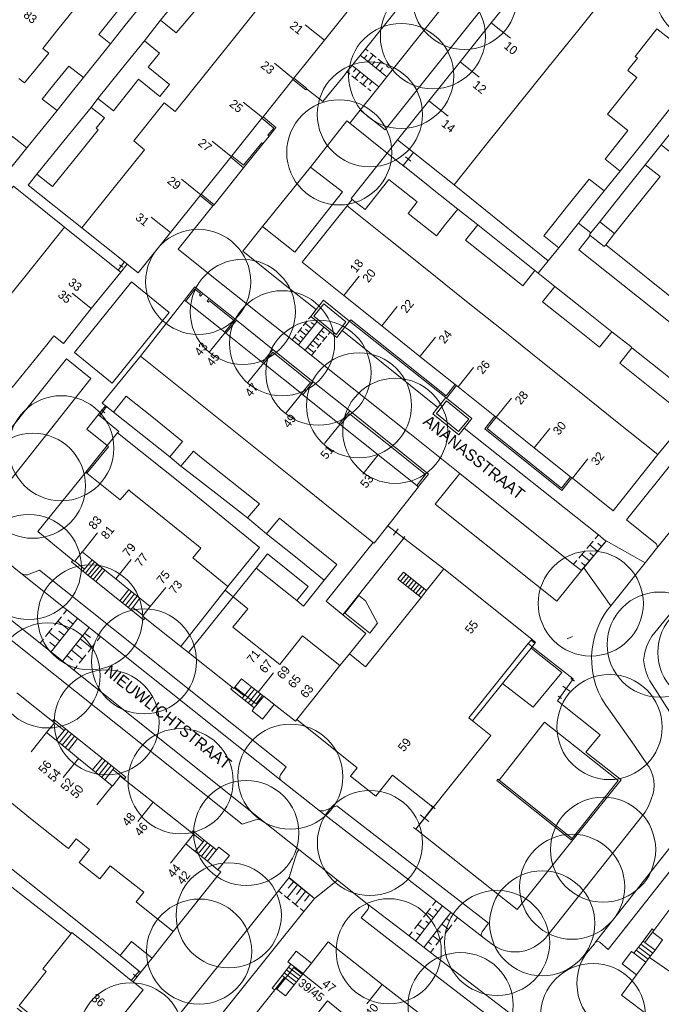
# Model space of a CAD drawing. Header units: metres. Extents: x 134994 to 136506, y 457393 to 459006.
# Tile 47 of 171: x 135417 to 135495, y 457878 to 457998. Entities that reach past the tile are written whole.
import ezdxf
from ezdxf.enums import TextEntityAlignment as Align

# ---------------------------------------------------------------- set-up
doc = ezdxf.new("R2010")
doc.units = ezdxf.units.M
for name, color, linetype, lineweight in [('B-WE-GR-BOOM-S', 250, 'Continuous', 13), ('B-WE-KG_BEBOUWING', 251, 'Continuous', 20), ('B-WE-KG_BEBOUWING TUSSENMUUR', 251, 'Continuous', 5), ('B-WE-KG_HUISNR', 251, 'Continuous', 5), ('B-WE-KG_ONDERGROND_REST', 251, 'Continuous', 5), ('B-WE-KG_STRAATNAAM', 251, 'Continuous', 5)]:
    doc.layers.add(name, color=color, linetype=linetype, lineweight=lineweight)
doc.styles.add('Styledgn000', font='dgn000.shx')

# ---------------------------------------------------------------- blocks, each defined once
blk = doc.blocks.new('SGR-BOOM_02')
blk.add_circle((0, 0), 6.4)

msp = doc.modelspace()

# ---------------------------------------------------------------- linework, layer by layer
at = {"layer": 'B-WE-KG_BEBOUWING', "flags": 128}
for points in [[(135489.18, 458001.24), (135485.38, 457996.49), (135481.57, 457991.75), (135477.76, 457987), (135473.95, 457982.25), (135470.15, 457977.51), (135465.2, 457981.46), (135463.28, 457983), (135467.08, 457987.75), (135470.88, 457992.5), (135474.68, 457997.25), (135478.48, 458002), (135482.28, 458006.76), (135486.07, 458011.51), (135488.02, 458009.97), (135493.02, 458006.01)], [(135441.88, 458002.97), (135439.19, 457999.41), (135436.32, 457996.02), (135434.41, 457997.56), (135437.19, 458001.02), (135439.97, 458004.48)], [(135428.69, 457998.07), (135426.91, 457995.81), (135428.32, 457994.71), (135430.11, 457996.95), (135431.88, 457999.16), (135430.47, 458000.32)], [(135497.87, 457988.61), (135500, 457991.26), (135500.67, 457992.12), (135503.27, 457995.4), (135501.52, 457996.91), (135500, 457994.98), (135498.92, 457993.61), (135498.77, 457993.43), (135497.05, 457994.8), (135494.86, 457996.52), (135492.22, 457993.14), (135492.48, 457992.94), (135491.48, 457991.68), (135491.31, 457991.45), (135492.42, 457990.58), (135488.83, 457986.12), (135491.33, 457984.13), (135488.57, 457980.65), (135490.39, 457979.2), (135493.17, 457982.68), (135495.96, 457986.18), (135496.92, 457987.4)], [(135429.61, 457991.55), (135432.44, 457995.07), (135434.3, 457993.57), (135432.9, 457991.83), (135435.5, 457989.74), (135434.34, 457988.29), (135431.74, 457990.37), (135431.48, 457990.05), (135428.66, 457986.53), (135426.77, 457988.02)], [(135423.2, 457988.33), (135425.03, 457990.61), (135423.24, 457991.97), (135421.43, 457989.74), (135419.99, 457987.97), (135421.81, 457986.59)], [(135500, 457980.54), (135500.67, 457979.94), (135504.67, 457976.59), (135506.68, 457978.99), (135502.68, 457982.34), (135502.17, 457982.72), (135501.85, 457982.38), (135500, 457983.91), (135499.74, 457984.13), (135500, 457984.46), (135500.07, 457984.55), (135502.82, 457987.91), (135500.98, 457989.38), (135500, 457988.17), (135498.27, 457986.01), (135495.37, 457982.4), (135497.2, 457980.94), (135498.19, 457982.18)], [(135426.57, 457984.41), (135426.8, 457984.23), (135424.52, 457981.37), (135421.26, 457977.3), (135419.36, 457978.8), (135422.65, 457982.87), (135425.94, 457986.95), (135427.57, 457985.66)], [(135411.13, 457976.92), (135413.77, 457980.17), (135414.03, 457980.49), (135416.38, 457983.41), (135418.14, 457982.01), (135415.52, 457978.76), (135412.91, 457975.5)], [(135463.94, 457979.86), (135467.16, 457977.31), (135467.29, 457977.21), (135470.63, 457974.56), (135469.13, 457972.71), (135468.02, 457971.3), (135464.56, 457974.04), (135465.68, 457975.45), (135462.23, 457978.18), (135459.32, 457974.51), (135457.75, 457975.75), (135457.62, 457975.85), (135462.02, 457981.38), (135463.7, 457980.05)], [(135481.07, 457971.29), (135483.13, 457973.88), (135483.85, 457974.78), (135486.6, 457978.22), (135488.45, 457976.77), (135485.67, 457973.32), (135485.32, 457972.87), (135482.9, 457969.86)], [(135470.3, 457953.2), (135466, 457956.63), (135461.36, 457960.35), (135456.72, 457964.06), (135451.64, 457968.12), (135457.12, 457974.96), (135462.2, 457970.9), (135466.84, 457967.19), (135471.48, 457963.48), (135476.12, 457959.77), (135480.76, 457956.05), (135485.4, 457952.34), (135490.04, 457948.63), (135494.99, 457944.67), (135489.55, 457937.81), (135484.57, 457941.79), (135484.5, 457941.84), (135484.35, 457941.97), (135479.93, 457945.5), (135475.28, 457949.22), (135475.12, 457949.34), (135470.65, 457952.92), (135470.45, 457953.08)], [(135476.52, 457969.87), (135480, 457967.09), (135478.52, 457965.21), (135475.02, 457968), (135471.54, 457970.77), (135473.04, 457972.66)], [(135487.89, 457973), (135489.69, 457971.59), (135488.62, 457970.22), (135488.44, 457970), (135486.75, 457971.33), (135486.64, 457971.41), (135486.83, 457971.66)], [(135484.4, 457960.5), (135480.92, 457963.28), (135482.42, 457965.15), (135485.9, 457962.38), (135489.37, 457959.6), (135487.86, 457957.76)], [(135437.47, 457963.35), (135442.23, 457959.56), (135442.38, 457959.44), (135446.81, 457955.9), (135446.93, 457955.81), (135446.98, 457955.77), (135451.58, 457952.09), (135451.74, 457951.96), (135456.18, 457948.42), (135456.26, 457948.36), (135456.34, 457948.29), (135460.93, 457944.63), (135465.61, 457940.9), (135465.8, 457940.74), (135465.83, 457940.72), (135462.08, 457935.99), (135460.41, 457933.89), (135460.32, 457933.96), (135455.49, 457937.83), (135450.83, 457941.56), (135446.17, 457945.29), (135441.51, 457949.02), (135436.85, 457952.75), (135431.95, 457956.66), (135437.32, 457963.48)], [(135498.13, 457952.64), (135498.7, 457952.18), (135497.24, 457950.28), (135493.78, 457953.05), (135490.33, 457955.81), (135491.81, 457957.68), (135493.36, 457956.45), (135495.28, 457954.91)], [(135435.55, 457944.41), (135432.02, 457947.2), (135428.7, 457949.82), (135430.24, 457951.77), (135433.55, 457949.15), (135437.1, 457946.28)], [(135427.92, 457945.76), (135425.42, 457947.78), (135426.82, 457949.52), (135427.01, 457949.37), (135429.32, 457947.49), (135429.18, 457947.33)], [(135442.92, 457941.48), (135446.46, 457938.67), (135444.99, 457936.97), (135441.5, 457939.69), (135437.88, 457942.5), (135436.9, 457943.26), (135438.43, 457945.09), (135439.38, 457944.29)], [(135451.31, 457934.96), (135448.89, 457936.91), (135447.31, 457935.01), (135450.83, 457932.2), (135454.34, 457929.39), (135455.89, 457931.26), (135452.36, 457934.11)], [(135446.05, 457930.83), (135450.99, 457926.88), (135452.37, 457928.61), (135447.44, 457932.56)], [(135431.79, 457881.77), (135429.49, 457883.65), (135430.89, 457885.37), (135433.39, 457883.33), (135431.98, 457881.61)]]:
    msp.add_lwpolyline(points, close=True, dxfattribs=at)
for points in [[(135458.11, 457999.8), (135454.36, 457995.12), (135450.66, 457990.5), (135450.61, 457990.44), (135450.53, 457990.34), (135446.89, 457985.79), (135446.83, 457985.72), (135446.75, 457985.62), (135443.08, 457981.04), (135443.02, 457980.97), (135442.95, 457980.87), (135439.36, 457976.39), (135439.3, 457976.32), (135439.23, 457976.23), (135435.62, 457971.72), (135431.68, 457966.8), (135430.35, 457967.86), (135430, 457968.14), (135424.84, 457972.29), (135428.77, 457977.2), (135432.46, 457981.8), (135431.14, 457982.86), (135434.86, 457987.5), (135436.18, 457986.45), (135439.99, 457991.2), (135443.77, 457995.92), (135447.52, 458000.6)], [(135423.98, 457999), (135421.92, 457996.43), (135420.09, 457994.14), (135420.81, 457993.55), (135419.17, 457991.55), (135417.83, 457989.93), (135417.15, 457990.45)], [(135487.89, 457973), (135490.67, 457976.49), (135493.43, 457979.94), (135495.24, 457978.54), (135492.46, 457975.06), (135489.69, 457971.59)], [(135416.33, 457952.84), (135420.56, 457958.05), (135421.29, 457958.95), (135421.42, 457959.11), (135422.58, 457958.21), (135425.98, 457962.44), (135429.56, 457966.87), (135429.25, 457967.12), (135422.73, 457972.37), (135419.18, 457967.95), (135415.88, 457963.82)], [(135448.26, 457914.22), (135450.84, 457912.19), (135451, 457912.39), (135458.34, 457906.5), (135457.56, 457905.52), (135460.61, 457903.08), (135462.66, 457905.61), (135467.12, 457902.08), (135467.6, 457901.7), (135469.53, 457904.1), (135474.63, 457910.47), (135472.42, 457912.24), (135471.95, 457912.62), (135479.18, 457921.64), (135479.54, 457922.08), (135479.61, 457922.17), (135468.93, 457930.75), (135466.81, 457928.11), (135466.13, 457927.25), (135459.37, 457918.83), (135457.41, 457920.4), (135456.25, 457918.96), (135451.71, 457922.58), (135448.93, 457919.09), (135443.23, 457923.64), (135445.04, 457925.9), (135443.25, 457927.33), (135442.27, 457928.15), (135442.62, 457928.59), (135438.34, 457932.09), (135439.3, 457933.28), (135439.03, 457933.5), (135434.83, 457936.89), (135430.76, 457940.17), (135430.53, 457940.36), (135429.51, 457939.14), (135425.45, 457942.4), (135425.3, 457942.53), (135419.45, 457935.3), (135423.72, 457931.82), (135423.94, 457931.64), (135423.98, 457931.69), (135424.86, 457932.81), (135426.07, 457931.84), (135427.63, 457930.59)], [(135446.97, 457915.24), (135448.26, 457914.22), (135446.84, 457912.43), (135445.55, 457913.46), (135445.83, 457913.82), (135446.97, 457915.24), (135446.83, 457915.34), (135446.32, 457915.74), (135445.49, 457916.4), (135444.25, 457917.37), (135443.45, 457916.33), (135443.39, 457916.25), (135443.34, 457916.18), (135443.15, 457916.33), (135437.8, 457920.58), (135436.88, 457921.31), (135432.54, 457924.76), (135432.23, 457925.01), (135432.28, 457925.07), (135433.16, 457926.15), (135431.9, 457927.16), (135430.54, 457928.25), (135429.45, 457926.87), (135426.51, 457929.21), (135427.63, 457930.59), (135428.95, 457929.53), (135430.54, 457928.25)], [(135458.57, 457927.5), (135456.84, 457925.34), (135459.88, 457922.91), (135460.85, 457924.13), (135459.38, 457926.86), (135458.57, 457927.5)], [(135423.18, 457908.67), (135424.3, 457910.07), (135427.3, 457907.7), (135426.14, 457906.27), (135424.43, 457907.66), (135423.18, 457908.67), (135421.7, 457909.87), (135420.54, 457910.82), (135421.48, 457911.99), (135416.92, 457915.65)], [(135446.83, 457915.34), (135446.04, 457914.32), (135443.45, 457916.33)], [(135440.12, 457895.14), (135438.64, 457896.34), (135437.5, 457897.25), (135438.43, 457898.44), (135438.18, 457898.64), (135433.5, 457902.33), (135429.5, 457905.49), (135428.56, 457904.3), (135427.61, 457905.07), (135426.14, 457906.27)], [(135414.69, 457903.5), (135418.59, 457900.36), (135422.7, 457897.07), (135423.18, 457896.68), (135424.14, 457897.86), (135425.76, 457896.58), (135424.51, 457894.99), (135427.03, 457893.01), (135428.28, 457894.6), (135432.38, 457891.37), (135431.44, 457890.19), (135435.96, 457886.57), (135441.75, 457893.83), (135441.4, 457894.11), (135442.79, 457895.84), (135441.51, 457896.87), (135441.23, 457896.52), (135440.12, 457895.14), (135441.4, 457894.11)], [(135499.45, 457893.31), (135500, 457892.91), (135501.93, 457891.46), (135502.14, 457891.73), (135500, 457893.33), (135499.67, 457893.58), (135499.45, 457893.31), (135498.64, 457892.24), (135494.48, 457886.72), (135494.31, 457886.49), (135495.56, 457885.57), (135494.63, 457884.33), (135493.96, 457883.44), (135493.51, 457882.83), (135492.05, 457883.93), (135491.78, 457884.15), (135490.62, 457882.63), (135492.37, 457881.3), (135490.53, 457878.84), (135497.44, 457873.65)], [(135415.13, 457858.06), (135418.57, 457862.35), (135422.01, 457866.65), (135425.45, 457870.94), (135428.89, 457875.23), (135432.29, 457879.47), (135431.06, 457880.47), (135430.85, 457880.63), (135426.11, 457884.46), (135423.61, 457886.47), (135423.53, 457886.36), (135420.06, 457882.04), (135420.49, 457881.7), (135417.18, 457877.57), (135419.25, 457875.91), (135418.99, 457875.6), (135416.93, 457877.26)], [(135465.78, 457876.71), (135461.42, 457880.13), (135454.81, 457885.31), (135452.78, 457882.74), (135450.93, 457884.17), (135449.92, 457882.87), (135450.28, 457882.59), (135451.76, 457881.45), (135451.68, 457881.35), (135450.68, 457880.09), (135449.61, 457878.73), (135448.57, 457879.55), (135448.46, 457879.64), (135448.32, 457879.46), (135443.01, 457872.84)], [(135448.57, 457879.55), (135450.63, 457882.19), (135451.68, 457881.35)], [(135450.07, 457872.25), (135454.73, 457878.12), (135457.83, 457875.64)]]:
    msp.add_lwpolyline(points, dxfattribs=at)
at = {"layer": 'B-WE-KG_BEBOUWING'}
for points in [[(135442.27, 457928.15), (135436.88, 457921.31)], [(135437.8, 457920.58), (135443.25, 457927.33)], [(135452.78, 457882.74), (135451.76, 457881.45)], [(135492.37, 457881.3), (135493.51, 457882.83)]]:
    msp.add_lwpolyline(points, dxfattribs=at)
at = {"layer": 'B-WE-KG_BEBOUWING TUSSENMUUR'}
for p, q in [((135474.68, 457997.25), (135477.02, 457995.38)), ((135454.36, 457995.12), (135452.02, 457997)), ((135450.61, 457990.44), (135448.27, 457992.32)), ((135470.88, 457992.5), (135473.22, 457990.63)), ((135446.83, 457985.72), (135444.49, 457987.59)), ((135467.08, 457987.75), (135469.42, 457985.88)), ((135443.02, 457980.97), (135440.68, 457982.84)), ((135439.31, 457976.31), (135436.96, 457978.19)), ((135435.62, 457971.72), (135433.28, 457973.59)), ((135456.72, 457964.06), (135458.6, 457966.41)), ((135425.98, 457962.44), (135423.65, 457964.33)), ((135461.36, 457960.35), (135463.24, 457962.69)), ((135442.26, 457959.53), (135440.39, 457957.19)), ((135466.01, 457956.64), (135467.88, 457958.98)), ((135446.93, 457955.8), (135445.05, 457953.46)), ((135470.65, 457952.92), (135472.52, 457955.27)), ((135451.59, 457952.08), (135449.72, 457949.74)), ((135475.29, 457949.21), (135477.16, 457951.55)), ((135456.26, 457948.35), (135454.39, 457946.01)), ((135479.93, 457945.5), (135481.8, 457947.84)), ((135460.92, 457944.63), (135459.05, 457942.28)), ((135484.57, 457941.78), (135486.44, 457944.13)), ((135424.87, 457932.8), (135426.74, 457935.14)), ((135428.96, 457929.55), (135430.84, 457931.89)), ((135433.16, 457926.15), (135435.04, 457928.49)), ((135446.31, 457915.73), (135448.18, 457918.08)), ((135451, 457912.39), (135456.25, 457918.96)), ((135420.54, 457910.82), (135418.67, 457908.48)), ((135424.42, 457907.66), (135422.55, 457905.32)), ((135428.51, 457904.34), (135426.64, 457902)), ((135433.51, 457902.34), (135431.64, 457900)), ((135437.5, 457897.25), (135435.63, 457894.91)), ((135493.97, 457883.43), (135496.42, 457881.7)), ((135451.74, 457881.43), (135454.1, 457879.57)), ((135461.41, 457880.12), (135459.54, 457877.77))]:
    msp.add_line(p, q, dxfattribs=at)
at = {"layer": 'B-WE-KG_ONDERGROND_REST'}
for p, q in [((135434.41, 457997.56), (135432.44, 457995.07)), ((135425.03, 457990.61), (135428.32, 457994.71)), ((135459.35, 457994.08), (135459.71, 457993.79)), ((135459.96, 457993.59), (135460.68, 457993.01)), ((135458.73, 457993.3), (135461.98, 457990.69)), ((135459.21, 457992.91), (135459.52, 457993.3)), ((135459.7, 457992.52), (135460.32, 457993.3)), ((135460.18, 457992.13), (135460.49, 457992.52)), ((135460.67, 457991.75), (135461.29, 457992.53)), ((135460.93, 457992.82), (135461.66, 457992.24)), ((135457.12, 457991.28), (135457.48, 457990.99)), ((135457.74, 457992.07), (135461, 457989.46)), ((135458.23, 457991.68), (135457.92, 457991.29)), ((135458.71, 457991.29), (135458.09, 457990.51)), ((135461.15, 457991.36), (135461.46, 457991.75)), ((135461.9, 457992.04), (135462.26, 457991.75)), ((135457.72, 457990.8), (135458.45, 457990.22)), ((135458.69, 457990.02), (135459.42, 457989.44)), ((135459.2, 457990.9), (135458.89, 457990.51)), ((135459.68, 457990.51), (135459.06, 457989.73)), ((135460.17, 457990.13), (135459.86, 457989.73)), ((135459.66, 457989.25), (135460.03, 457988.96)), ((135425.94, 457986.95), (135426.77, 457988.02)), ((135460.37, 457988.67), (135458.73, 457986.6)), ((135418.14, 457982.01), (135421.81, 457986.59)), ((135458.73, 457986.6), (135457.47, 457985.02)), ((135462.02, 457981.38), (135457.47, 457985.02)), ((135446.88, 457982.53), (135447.64, 457983.45)), ((135463.28, 457983), (135462.02, 457981.38)), ((135444.52, 457979.59), (135446.88, 457982.53)), ((135465.04, 457981.59), (135465.36, 457981.33)), ((135495.37, 457982.4), (135493.43, 457979.94)), ((135442.95, 457980.87), (135444.52, 457979.59)), ((135465.2, 457981.46), (135463.94, 457979.86)), ((135465.2, 457981.46), (135463.94, 457979.86)), ((135464.25, 457980.91), (135464.89, 457980.41)), ((135440.92, 457975.1), (135444.52, 457979.59)), ((135446.83, 457972.45), (135452.66, 457979.69)), ((135463.78, 457979.99), (135464.1, 457979.73)), ((135488.45, 457976.77), (135490.39, 457979.2)), ((135470.15, 457977.51), (135481.62, 457968.28)), ((135439.23, 457976.23), (135440.79, 457974.95)), ((135439.36, 457976.39), (135440.92, 457975.1)), ((135457.12, 457974.96), (135457.75, 457975.75)), ((135440.79, 457974.95), (135440.92, 457975.1)), ((135470.63, 457974.56), (135473.04, 457972.66)), ((135446.83, 457972.45), (135444.42, 457969.44)), ((135486.83, 457971.66), (135485.32, 457972.87)), ((135482.9, 457969.86), (135481.62, 457968.28)), ((135444.42, 457969.44), (135449.6, 457965.32)), ((135429.35, 457967.05), (135429.15, 457967.2)), ((135429.25, 457967.12), (135430, 457968.14)), ((135429.25, 457967.12), (135430, 457968.14)), ((135429.83, 457967.48), (135429.42, 457967.78)), ((135429.56, 457966.87), (135430.35, 457967.86)), ((135430.1, 457968.07), (135429.9, 457968.22)), ((135481.62, 457968.28), (135480.4, 457966.76)), ((135446.79, 457961.54), (135440.05, 457966.9)), ((135453.36, 457962.34), (135449.6, 457965.32)), ((135439.55, 457964.3), (135440.33, 457963.68)), ((135440.33, 457963.68), (135443.65, 457961.03)), ((135452.7, 457961.49), (135453.36, 457962.34)), ((135452.7, 457961.49), (135453.36, 457962.34)), ((135452.7, 457961.5), (135452.44, 457961.18)), ((135455.86, 457958.91), (135452.7, 457961.49)), ((135443.65, 457961.03), (135442.38, 457959.44)), ((135448.09, 457957.47), (135443.65, 457961.03)), ((135451.61, 457960.14), (135451.11, 457959.51)), ((135453.47, 457960.86), (135451.2, 457958.02)), ((135452.27, 457960.97), (135451.78, 457960.34)), ((135454.28, 457960.2), (135452.02, 457957.37)), ((135452.81, 457960.03), (135452.03, 457960.66)), ((135452.48, 457959.61), (135452.08, 457959.93)), ((135453.14, 457960.45), (135452.75, 457960.76)), ((135457.44, 457960.92), (135456.53, 457959.76)), ((135457.44, 457960.92), (135469.14, 457951.61)), ((135450.94, 457959.3), (135450.42, 457958.64)), ((135451.48, 457958.36), (135450.7, 457958.99)), ((135452.14, 457959.2), (135451.36, 457959.82)), ((135451.81, 457958.78), (135451.42, 457959.09)), ((135453.29, 457958.96), (135453.68, 457958.65)), ((135453.62, 457959.38), (135454.4, 457958.76)), ((135453.95, 457959.8), (135454.35, 457959.49)), ((135454.65, 457959.07), (135454.15, 457958.45)), ((135455.05, 457959.57), (135454.82, 457959.28)), ((135456.53, 457959.76), (135455.86, 457958.91)), ((135456.53, 457959.76), (135455.86, 457958.91)), ((135468.19, 457950.4), (135456.53, 457959.76)), ((135452.29, 457957.72), (135453.07, 457957.09)), ((135452.62, 457958.13), (135453.02, 457957.82)), ((135452.96, 457958.55), (135453.74, 457957.92)), ((135453.99, 457958.24), (135453.49, 457957.61)), ((135448.09, 457957.47), (135446.81, 457955.9)), ((135453.01, 457953.53), (135448.09, 457957.47)), ((135453.32, 457957.4), (135452.8, 457956.75)), ((135451.74, 457951.96), (135453.01, 457953.53)), ((135457.45, 457949.98), (135453.01, 457953.53)), ((135470.45, 457953.08), (135469.22, 457951.54)), ((135469.14, 457951.61), (135468.19, 457950.4)), ((135469.22, 457951.54), (135469.14, 457951.61)), ((135426.82, 457949.52), (135427.69, 457950.62)), ((135427.01, 457949.37), (135427.82, 457950.51)), ((135427.01, 457949.37), (135427.83, 457950.51)), ((135427.94, 457950.43), (135427.71, 457950.59)), ((135427.82, 457950.51), (135428.7, 457949.82)), ((135468.19, 457950.4), (135467.57, 457949.62)), ((135468.19, 457950.4), (135467.57, 457949.62)), ((135494.99, 457944.67), (135500, 457950.85)), ((135427.12, 457949.28), (135426.89, 457949.45)), ((135427.64, 457949.77), (135427.19, 457950.1)), ((135457.45, 457949.98), (135456.18, 457948.42)), ((135467.57, 457949.62), (135470.75, 457947.08)), ((135467.57, 457949.62), (135470.75, 457947.08)), ((135464.29, 457947.6), (135464.75, 457947.25)), ((135470.84, 457942.38), (135464.75, 457947.25)), ((135470.75, 457947.08), (135471.4, 457947.89)), ((135470.75, 457947.08), (135471.4, 457947.89)), ((135425.3, 457942.53), (135427.92, 457945.76)), ((135435.55, 457944.41), (135436.9, 457943.26)), ((135494.82, 457933.21), (135500, 457939.7)), ((135447.31, 457935.01), (135444.99, 457936.97)), ((135462.23, 457936.19), (135461.93, 457935.8)), ((135464.03, 457934.5), (135462.08, 457935.99)), ((135464.03, 457934.5), (135462.08, 457935.99)), ((135463.35, 457935.64), (135462.76, 457934.86)), ((135487.34, 457934.4), (135487.71, 457934.84)), ((135411.94, 457934.56), (135417.41, 457930.22)), ((135464.18, 457934.7), (135463.88, 457934.31)), ((135485.64, 457930.53), (135488.63, 457934.07)), ((135488.67, 457934.16), (135485.94, 457930.89)), ((135486.34, 457933.22), (135487.09, 457934.11)), ((135487.63, 457932.89), (135486.71, 457933.67)), ((135488.13, 457933.48), (135487.67, 457933.87)), ((135493.42, 457931.47), (135488.67, 457934.16)), ((135485.35, 457932.05), (135486.09, 457932.93)), ((135486.64, 457931.71), (135485.72, 457932.49)), ((135487.14, 457932.3), (135486.68, 457932.69)), ((135494.82, 457933.21), (135493.42, 457931.47)), ((135423.98, 457931.69), (135425.16, 457930.72)), ((135425.16, 457930.72), (135426.07, 457931.84)), ((135425.27, 457930.22), (135426.38, 457931.59)), ((135425.58, 457929.97), (135426.69, 457931.34)), ((135484.72, 457931.31), (135485.1, 457931.75)), ((135486.14, 457931.12), (135485.68, 457931.51)), ((135489.23, 457926.24), (135493.42, 457931.47)), ((135424.96, 457930.48), (135425.16, 457930.72)), ((135424.96, 457930.48), (135426.51, 457929.21)), ((135425.89, 457929.72), (135427.01, 457931.09)), ((135426.2, 457929.46), (135427.32, 457930.84)), ((135446.05, 457930.83), (135443.25, 457927.33)), ((135463.63, 457929.25), (135464.32, 457930.11)), ((135485.94, 457930.89), (135485.67, 457930.53)), ((135489.23, 457926.24), (135485.94, 457930.89)), ((135463.94, 457929), (135464.63, 457929.86)), ((135464.25, 457928.75), (135464.94, 457929.61)), ((135464.57, 457928.5), (135465.25, 457929.36)), ((135464.88, 457928.25), (135465.57, 457929.11)), ((135465.19, 457928), (135465.88, 457928.86)), ((135429.79, 457926.6), (135430.87, 457927.98)), ((135430.13, 457926.33), (135431.22, 457927.71)), ((135465.5, 457927.75), (135466.19, 457928.61)), ((135465.81, 457927.5), (135466.5, 457928.36)), ((135429.45, 457926.87), (135430.81, 457925.79)), ((135430.47, 457926.06), (135431.56, 457927.44)), ((135431.02, 457926.06), (135431.9, 457927.16)), ((135422.6, 457925.24), (135423.01, 457925.75)), ((135430.81, 457925.79), (135431.02, 457926.06)), ((135432.28, 457925.07), (135431.02, 457926.06)), ((135489.23, 457926.24), (135488.85, 457925.77)), ((135494.25, 457922.54), (135497.17, 457926.12)), ((135421.05, 457920.61), (135424.31, 457924.72)), ((135421.51, 457923.88), (135422.33, 457924.9)), ((135423.22, 457923.34), (135421.92, 457924.39)), ((135423.76, 457924.03), (135423.13, 457924.54)), ((135420.41, 457922.53), (135421.23, 457923.54)), ((135422.14, 457921.98), (135420.82, 457923.03)), ((135422.68, 457922.66), (135422.03, 457923.18)), ((135425.71, 457923.6), (135422.45, 457919.51)), ((135425.16, 457922.92), (135425.86, 457922.37)), ((135419.73, 457921.68), (135420.14, 457922.19)), ((135421.59, 457921.29), (135420.94, 457921.82)), ((135424.08, 457921.55), (135424.77, 457921)), ((135424.62, 457922.23), (135426, 457921.14)), ((135426.41, 457921.65), (135425.6, 457920.62)), ((135427.09, 457922.5), (135426.68, 457921.99)), ((135480.01, 457921.71), (135479.54, 457922.08)), ((135483.94, 457922.24), (135484.58, 457922.53)), ((135423.53, 457920.87), (135424.92, 457919.77)), ((135483.27, 457918.14), (135479.53, 457921.1)), ((135423, 457920.18), (135423.69, 457919.64)), ((135425.32, 457920.28), (135424.51, 457919.26)), ((135424.24, 457918.92), (135423.83, 457918.41)), ((135472.42, 457912.24), (135476.05, 457916.77)), ((135483.05, 457915.1), (135484.6, 457917.22)), ((135483.05, 457915.1), (135484.6, 457917.22)), ((135484.82, 457917.07), (135484.39, 457917.38)), ((135443.39, 457916.25), (135444.59, 457915.28)), ((135444.59, 457915.28), (135445.49, 457916.4)), ((135444.73, 457914.7), (135445.85, 457916.1)), ((135445.1, 457914.4), (135446.21, 457915.81)), ((135484.25, 457915.85), (135483.4, 457916.47)), ((135444.36, 457914.99), (135444.59, 457915.28)), ((135445.83, 457913.82), (135444.36, 457914.99)), ((135445.46, 457914.11), (135446.58, 457915.51)), ((135483.26, 457914.94), (135482.84, 457915.25)), ((135422.68, 457911.08), (135421.7, 457909.87)), ((135423.2, 457910.97), (135422.07, 457909.57)), ((135422.83, 457911.26), (135422.68, 457911.08)), ((135422.83, 457911.26), (135424.3, 457910.07)), ((135423.57, 457910.67), (135422.44, 457909.27)), ((135423.93, 457910.37), (135422.81, 457908.97)), ((135427.67, 457907.4), (135426.51, 457905.97)), ((135428.77, 457906.51), (135427.3, 457907.7)), ((135428.04, 457907.1), (135426.88, 457905.67)), ((135428.41, 457906.81), (135427.25, 457905.37)), ((135428.61, 457906.31), (135427.61, 457905.07)), ((135428.77, 457906.51), (135428.61, 457906.31)), ((135449.08, 457904.96), (135453.51, 457901.48)), ((135490.13, 457904.97), (135484.53, 457897.89)), ((135429.49, 457883.65), (135405.34, 457902.94)), ((135467.59, 457901.74), (135465.5, 457899.05)), ((135467.6, 457901.7), (135465.5, 457899.05)), ((135467.32, 457901.95), (135467.86, 457901.53)), ((135451.25, 457896.55), (135446.96, 457899.98)), ((135466.01, 457900.81), (135467.08, 457899.98)), ((135465.23, 457899.26), (135465.77, 457898.84)), ((135487.36, 457885.24), (135498.86, 457899.88)), ((135438.43, 457898.44), (135439.59, 457897.52)), ((135439.74, 457897.71), (135439.59, 457897.52)), ((135439.74, 457897.71), (135441.23, 457896.52)), ((135439.59, 457897.52), (135438.64, 457896.34)), ((135440.11, 457897.41), (135439.01, 457896.04)), ((135440.48, 457897.12), (135439.38, 457895.74)), ((135440.85, 457896.82), (135439.75, 457895.44)), ((135451.25, 457896.55), (135455.97, 457892.85)), ((135453.15, 457890.59), (135450.03, 457893.11)), ((135450.07, 457893.16), (135453.15, 457890.59)), ((135455.97, 457892.85), (135453.15, 457890.59)), ((135455.97, 457892.85), (135459.57, 457889.95)), ((135451.1, 457892.25), (135449.82, 457890.68)), ((135450.61, 457892.65), (135449.97, 457891.86)), ((135451.59, 457891.85), (135450.95, 457891.07)), ((135449.21, 457891.17), (135448.76, 457891.53)), ((135450.19, 457890.38), (135449.45, 457890.97)), ((135452.08, 457891.46), (135450.8, 457889.88)), ((135452.57, 457891.06), (135451.93, 457890.27)), ((135451.17, 457889.59), (135450.43, 457890.18)), ((135451.89, 457889.01), (135451.41, 457889.39)), ((135468.75, 457889.69), (135465.44, 457885.41)), ((135467.27, 457889.41), (135466.44, 457888.34)), ((135467.96, 457890.3), (135467.54, 457889.77)), ((135468.2, 457888.98), (135467.8, 457889.29)), ((135466.17, 457887.99), (135465.34, 457886.92)), ((135469.78, 457888.9), (135466.48, 457884.62)), ((135467.65, 457888.27), (135466.86, 457888.88)), ((135469.23, 457888.18), (135469.62, 457887.88)), ((135470.57, 457888.28), (135470.16, 457887.75)), ((135466.54, 457886.84), (135465.75, 457887.45)), ((135467.1, 457887.55), (135466.7, 457887.86)), ((135468.68, 457887.47), (135469.47, 457886.86)), ((135469.88, 457887.39), (135469.06, 457886.32)), ((135433.39, 457883.33), (135435.96, 457886.57)), ((135465.06, 457886.56), (135464.65, 457886.03)), ((135465.99, 457886.13), (135465.6, 457886.43)), ((135467.58, 457886.04), (135468.37, 457885.43)), ((135468.78, 457885.97), (135467.95, 457884.9)), ((135468.13, 457886.76), (135468.52, 457886.45)), ((135494.31, 457886.49), (135493.39, 457885.26)), ((135467.02, 457885.33), (135467.42, 457885.02)), ((135467.68, 457884.54), (135467.27, 457884.01)), ((135493.18, 457885.42), (135492.05, 457883.93)), ((135492.61, 457884.68), (135494.07, 457883.58)), ((135492.9, 457885.05), (135494.35, 457883.96)), ((135493.18, 457885.42), (135493.39, 457885.26)), ((135493.39, 457885.26), (135494.63, 457884.33)), ((135492.33, 457884.3), (135493.79, 457883.21)), ((135449.22, 457881.22), (135450.28, 457882.59)), ((135450.01, 457882.25), (135451.49, 457881.12)), ((135431.79, 457881.77), (135430.85, 457880.63)), ((135431.79, 457881.77), (135430.85, 457880.63)), ((135431.98, 457881.61), (135431.06, 457880.47)), ((135431.1, 457881.39), (135431.55, 457881.02)), ((135431.68, 457881.86), (135431.9, 457881.68)), ((135448.46, 457879.64), (135449.51, 457881)), ((135449.22, 457881.22), (135449.51, 457881)), ((135449.48, 457881.56), (135450.96, 457880.43)), ((135449.51, 457881), (135450.68, 457880.09)), ((135449.75, 457881.91), (135451.22, 457880.77)), ((135430.74, 457880.73), (135430.97, 457880.54))]:
    msp.add_line(p, q, dxfattribs=at)
at = {"layer": 'B-WE-KG_ONDERGROND_REST', "flags": 128}
for points in [[(135481.5, 458015.15), (135484.55, 458012.77), (135461.76, 457984.22), (135458.73, 457986.6)], [(135462.61, 457991.48), (135471.61, 458002.82), (135481.5, 458015.15)], [(135468.21, 458005.18), (135459.35, 457994.08)], [(135459.35, 457994.08), (135457.14, 457991.32)], [(135452.2, 457989.2), (135454.17, 457987.66), (135456.64, 457990.66), (135457.01, 457991.17)], [(135457.01, 457991.17), (135457.11, 457991.29)], [(135457.11, 457991.29), (135457.14, 457991.32)], [(135460.37, 457988.67), (135462.61, 457991.48)], [(135450.53, 457990.34), (135452.1, 457989.07), (135452.2, 457989.2)], [(135450.66, 457990.5), (135452.24, 457989.25), (135452.2, 457989.2)], [(135446.75, 457985.62), (135448.21, 457984.44), (135447.49, 457983.55), (135447.64, 457983.45)], [(135446.89, 457985.79), (135448.46, 457984.52), (135447.64, 457983.45)], [(135457.47, 457985.02), (135457.1, 457985.3), (135452.66, 457979.69)], [(135446.88, 457982.53), (135446.75, 457982.63), (135444.53, 457979.9), (135443.08, 457981.04)], [(135452.66, 457979.69), (135456.55, 457976.65), (135450.77, 457969.32), (135446.83, 457972.45)], [(135424.84, 457972.29), (135418.3, 457977.46), (135419.36, 457978.8)], [(135422.73, 457972.37), (135416.49, 457977.36), (135414.92, 457975.39)], [(135440.79, 457974.95), (135436.57, 457969.67), (135440.05, 457966.9)], [(135486.75, 457971.33), (135485.35, 457969.59), (135496.05, 457961.08), (135500, 457957.92)], [(135498.28, 457962.5), (135488.62, 457970.22)], [(135480.4, 457966.76), (135480, 457967.09)], [(135482.42, 457965.15), (135480.4, 457966.76)], [(135423.94, 457957.11), (135428.5, 457953.35), (135435.44, 457961.97), (135430.88, 457965.72), (135423.94, 457957.11)], [(135437.32, 457963.48), (135438.57, 457965.08), (135439.55, 457964.3)], [(135437.47, 457963.35), (135438.6, 457964.8), (135439.27, 457964.27), (135439.14, 457964.11), (135439.29, 457963.98), (135439.55, 457964.3)], [(135440.33, 457963.68), (135440.08, 457963.36), (135440.23, 457963.24), (135440.36, 457963.4), (135443.37, 457961), (135442.23, 457959.56)], [(135453.08, 457961.53), (135454.29, 457963.04), (135456.99, 457960.85), (135455.8, 457959.31), (135453.08, 457961.53)], [(135457.44, 457960.92), (135454.24, 457963.48), (135453.36, 457962.34)], [(135450.42, 457958.64), (135446.79, 457961.54)], [(135455.05, 457959.57), (135452.7, 457961.49)], [(135470.3, 457953.2), (135469.19, 457951.83), (135457.58, 457961.07), (135457.44, 457960.92)], [(135455.86, 457958.91), (135455.05, 457959.57)], [(135489.37, 457959.6), (135491.67, 457957.81), (135491.81, 457957.68)], [(135452.8, 457956.75), (135450.42, 457958.64)], [(135411.34, 457941.84), (135422.97, 457956.34), (135425.91, 457953.95), (135414.33, 457939.36)], [(135431.95, 457956.66), (135427.31, 457950.91), (135427.82, 457950.51)], [(135451.58, 457952.09), (135452.69, 457953.43), (135448.07, 457957.12), (135446.98, 457955.77)], [(135464.29, 457947.6), (135452.8, 457956.75)], [(135469.22, 457951.54), (135472.34, 457949.05), (135471.4, 457947.89)], [(135468.01, 457949.65), (135469.23, 457951.21), (135471.94, 457948.97), (135470.71, 457947.46), (135468.01, 457949.65)], [(135465.61, 457940.9), (135466.69, 457942.24), (135462.15, 457945.9), (135461.97, 457946.02), (135457.43, 457949.63), (135456.34, 457948.29)], [(135465.8, 457940.74), (135467.05, 457942.27), (135457.45, 457949.98)], [(135484.5, 457941.84), (135483.28, 457940.3), (135473.89, 457947.81), (135475.12, 457949.34)], [(135484.35, 457941.97), (135483.24, 457940.58), (135474.17, 457947.84), (135475.28, 457949.22)], [(135442.62, 457928.59), (135446.45, 457933.37), (135437.58, 457940.62), (135429.18, 457947.33)], [(135471.4, 457947.89), (135487.74, 457934.88)], [(135425.45, 457942.4), (135428.07, 457945.63), (135427.92, 457945.76)], [(135500, 457942.04), (135497.21, 457944.27), (135491.14, 457936.7), (135494.7, 457933.88), (135494.83, 457933.75), (135494.9, 457933.57), (135494.9, 457933.38), (135494.82, 457933.21)], [(135485.67, 457930.53), (135482.67, 457926.81), (135480.09, 457928.9), (135467.86, 457938.64), (135470.84, 457942.38)], [(135484.71, 457931.3), (135470.84, 457942.38)], [(135487.74, 457934.88), (135488.57, 457934.21), (135488.67, 457934.16)], [(135460.32, 457933.96), (135454.58, 457926.82), (135456.62, 457925.15)], [(135456.62, 457925.15), (135464.03, 457934.5)], [(135464.03, 457934.5), (135468.93, 457930.75)], [(135424.96, 457930.48), (135423.55, 457931.61), (135423.72, 457931.82)], [(135485.67, 457930.53), (135484.71, 457931.3)], [(135417.41, 457930.22), (135417.64, 457930.09), (135417.91, 457930.02), (135418.19, 457930.04), (135418.41, 457930.11), (135419.67, 457930.61), (135449.71, 457906.65), (135449, 457905.65), (135448.92, 457905.46), (135448.92, 457905.25), (135449, 457905.06), (135449.08, 457904.96)], [(135417.41, 457930.22), (135423.01, 457925.75)], [(135466.13, 457927.25), (135463.32, 457929.5), (135464.01, 457930.36), (135466.81, 457928.11)], [(135454.34, 457929.39), (135451.83, 457926.2), (135450.99, 457926.88)], [(135446.96, 457899.98), (135446.78, 457900.1), (135446.52, 457900.2), (135446.24, 457900.23), (135445.96, 457900.17), (135444.36, 457899.67), (135413.95, 457923.87), (135414.86, 457924.95), (135414.92, 457925.07), (135414.95, 457925.27), (135414.9, 457925.47), (135414.77, 457925.63)], [(135414.77, 457925.63), (135419.73, 457921.68)], [(135423.01, 457925.75), (135427.09, 457922.5)], [(135430.81, 457925.79), (135432.34, 457924.54), (135432.54, 457924.76)], [(135456.62, 457925.15), (135459.42, 457922.86), (135457.41, 457920.4)], [(135488.85, 457925.77), (135488.47, 457925.22), (135488.03, 457924.44), (135487.65, 457923.62), (135487.35, 457922.77), (135487.12, 457921.9), (135486.98, 457921.01), (135486.91, 457920.11), (135486.92, 457919.21), (135487.02, 457918.31), (135487.19, 457917.43), (135487.44, 457916.56), (135487.76, 457915.72), (135488.16, 457914.92), (135488.63, 457914.15), (135489.16, 457913.42), (135492.1, 457909.26), (135493.81, 457906.78), (135493.9, 457906.63), (135494.17, 457906.11), (135494.37, 457905.55), (135494.49, 457904.98), (135494.53, 457904.39), (135494.49, 457903.81), (135494.39, 457903.37), (135494.14, 457902.59), (135493.82, 457901.83), (135493.43, 457901.11), (135481.54, 457886.08), (135481.31, 457885.79), (135481.05, 457885.53), (135481, 457885.48), (135480.5, 457885.07), (135479.96, 457884.72), (135479.37, 457884.44), (135478.76, 457884.24), (135478.13, 457884.11), (135477.68, 457884.09), (135477.07, 457884.11), (135476.47, 457884.22), (135475.89, 457884.41), (135475.34, 457884.67), (135474.83, 457885.01), (135473.69, 457885.87), (135473.64, 457885.91)], [(135419.73, 457921.68), (135423.83, 457918.41)], [(135427.09, 457922.5), (135449.08, 457904.96)], [(135479.66, 457921.27), (135479.18, 457921.64)], [(135480.01, 457921.71), (135480.08, 457921.8), (135479.61, 457922.17)], [(135479.66, 457921.27), (135480.01, 457921.71)], [(135500, 457909.71), (135499.83, 457909.81), (135499.1, 457910.3), (135498.42, 457910.85), (135497.79, 457911.46), (135497.22, 457912.12), (135496.72, 457912.83), (135494.01, 457917.12), (135493.77, 457917.6), (135493.51, 457918.27), (135493.33, 457918.95), (135493.23, 457919.66), (135493.25, 457919.84), (135493.39, 457920.55), (135493.6, 457921.24), (135493.89, 457921.91), (135494.25, 457922.54)], [(135476.05, 457916.78), (135479.53, 457921.1)], [(135479.53, 457921.1), (135479.63, 457921.23)], [(135479.63, 457921.23), (135479.66, 457921.27)], [(135484.6, 457917.22), (135484.67, 457917.37), (135479.66, 457921.27)], [(135423.83, 457918.41), (135446.96, 457899.98)], [(135483.27, 457918.14), (135479.81, 457913.91), (135476.05, 457916.78)], [(135476.05, 457916.77), (135476.05, 457916.78)], [(135444.36, 457914.99), (135442.97, 457916.09), (135443.15, 457916.33)], [(135484.68, 457897.77), (135490.52, 457905.06), (135486.22, 457908.44), (135487.94, 457910.52), (135482.74, 457914.68), (135483.05, 457915.1)], [(135422.68, 457911.08), (135421.26, 457912.22), (135421.41, 457912.4), (135422.83, 457911.26)], [(135490.13, 457904.97), (135481.16, 457912.07), (135475.63, 457905.03)], [(135428.61, 457906.31), (135430.01, 457905.18), (135430.17, 457905.38), (135428.77, 457906.51)], [(135475.63, 457905.03), (135475.5, 457905.14), (135475.38, 457904.98)], [(135475.38, 457904.98), (135484.41, 457897.74), (135484.53, 457897.89), (135475.63, 457905.03)], [(135453.51, 457901.48), (135453.75, 457901.34), (135454.02, 457901.28), (135454.29, 457901.29), (135454.48, 457901.35), (135455.87, 457901.9), (135474.35, 457887.6), (135473.59, 457886.55), (135473.49, 457886.4), (135473.46, 457886.22), (135473.51, 457886.04), (135473.64, 457885.91)], [(135453.51, 457901.48), (135467.95, 457890.3)], [(135439.74, 457897.71), (135438.35, 457898.84), (135438.18, 457898.64)], [(135465.5, 457899.05), (135477.86, 457889.25), (135484.68, 457897.77)], [(135498.86, 457899.88), (135498.77, 457899.73), (135498.67, 457899.46), (135498.66, 457899.17), (135498.72, 457898.89), (135499.25, 457897.45), (135488.94, 457884.4), (135487.91, 457885.29), (135487.73, 457885.35), (135487.53, 457885.33), (135487.36, 457885.24)], [(135450.07, 457893.16), (135450.99, 457896.15), (135451.25, 457896.55)], [(135423.53, 457886.36), (135415.01, 457893), (135413.09, 457890.42)], [(135450.07, 457893.16), (135448.77, 457891.53)], [(135448.77, 457891.53), (135436.42, 457876.14)], [(135453.15, 457890.59), (135451.88, 457889.01)], [(135491.66, 457865.4), (135491.41, 457865.53), (135491.13, 457865.58), (135490.85, 457865.56), (135490.67, 457865.51), (135489.42, 457864.96), (135480.52, 457871.61), (135471.66, 457878.33), (135462.85, 457885.12), (135458.85, 457888.24), (135459.64, 457889.28), (135459.73, 457889.45), (135459.75, 457889.64), (135459.69, 457889.82), (135459.57, 457889.95)], [(135459.57, 457889.95), (135464.67, 457886.05)], [(135467.95, 457890.3), (135470.57, 457888.28)], [(135451.88, 457889.01), (135439.55, 457873.67)], [(135470.57, 457888.28), (135473.64, 457885.91)], [(135493.18, 457885.42), (135494.29, 457886.9), (135494.48, 457886.72)], [(135464.67, 457886.05), (135467.29, 457884.04)], [(135487.36, 457885.24), (135487.24, 457885.09), (135486.3, 457883.93), (135486.04, 457883.59), (135485.75, 457883.09), (135485.52, 457882.55), (135485.37, 457881.99), (135485.27, 457881.59), (135485.15, 457880.89), (135485.12, 457880.18), (135485.17, 457879.48), (135485.29, 457878.79)], [(135467.29, 457884.04), (135491.66, 457865.4)], [(135449.22, 457881.22), (135448.02, 457879.69), (135448.32, 457879.46)], [(135487.76, 457875.43), (135486.55, 457876.34), (135486.14, 457876.83), (135485.81, 457877.37), (135485.54, 457877.94), (135485.35, 457878.55), (135485.29, 457878.79)]]:
    msp.add_lwpolyline(points, dxfattribs=at)

# ---------------------------------------------------------------- block references
at = {"layer": 'B-WE-GR-BOOM-S'}
for p in [(135471.43, 458000.4), (135500.99, 458001.17), (135467.58, 457995.6), (135463.72, 457990.78), (135459.9, 457986.1), (135456.17, 457981.47), (135438.99, 457965.7), (135444.43, 457962.05), (135449.21, 457958.23), (135453.64, 457954.64), (135458.58, 457950.66), (135462.99, 457947.56), (135422.32, 457945.44), (135418.87, 457940.87), (135418.37, 457930.97), (135486.81, 457926.53), (135425.84, 457924.85), (135495.2, 457921.53), (135501.37, 457920.58), (135432.4, 457919.49), (135420.66, 457917.77), (135427.85, 457912.06), (135489.09, 457911.48), (135436.85, 457904.89), (135450.22, 457905.44), (135444.85, 457898.58), (135459.91, 457897.36), (135488.31, 457896.55), (135484.54, 457892.03), (135442.72, 457888.55), (135480.89, 457887.58), (135475.4, 457885.2), (135439.11, 457884.14), (135462.2, 457884.18), (135470.95, 457877.61), (135487.08, 457876.29), (135430.8, 457873.93)]:
    msp.add_blockref('SGR-BOOM_02', p, dxfattribs=at)

# ---------------------------------------------------------------- texts
at = {"layer": 'B-WE-KG_HUISNR', "linetype": 'Continuous', "style": 'Styledgn000'}
for s, rotation, p in [('83', 321.3509, (135417.94, 457998.46)), ('10', 321.3581, (135476.46, 457994.67)), ('12', 321.3581, (135472.66, 457989.92)), ('14', 321.3581, (135468.86, 457985.17)), ('18', 51.3509, (135457.8, 457967.05)), ('20', 51.3509, (135459.31, 457965.85)), ('22', 51.3509, (135463.95, 457962.13)), ('24', 51.3509, (135468.59, 457958.42)), ('26', 51.3509, (135473.23, 457954.71)), ('28', 51.3509, (135477.87, 457950.99)), ('30', 51.3509, (135482.51, 457947.28)), ('32', 51.3509, (135487.15, 457943.57)), ('83', 51.2611, (135425.95, 457935.78)), ('81', 51.2593, (135427.46, 457934.58)), ('79', 51.2611, (135430.1, 457932.46)), ('77', 51.2593, (135431.6, 457931.25)), ('75', 51.2611, (135434.24, 457929.13)), ('73', 51.2593, (135435.75, 457927.93)), ('71', 51.3994, (135445.23, 457919.47)), ('67', 51.4084, (135446.74, 457918.27)), ('69', 51.4084, (135448.89, 457917.52)), ('65', 51.3994, (135450.22, 457916.44)), ('63', 51.4084, (135451.73, 457915.24)), ('59', 51.2772, (135463.63, 457908.72)), ('39/45', 321.6851, (135451.38, 457880.54)), ('47', 321.3419, (135454.32, 457880.45))]:
    msp.add_text(s, height=1.054, rotation=rotation, dxfattribs=at).set_placement(p, align=Align.MIDDLE_LEFT)
for s, rotation, p in [('21', 321.3096, (135451.6, 457996.17)), ('23', 321.3096, (135448.07, 457991.32)), ('25', 321.3096, (135444.25, 457986.63)), ('27', 321.3096, (135440.45, 457981.87)), ('29', 321.3096, (135436.68, 457977.26)), ('31', 321.3096, (135432.81, 457972.81)), ('33', 321.006, (135424.62, 457964.87)), ('35', 321.0077, (135423.36, 457963.4)), ('43', 51.3743, (135439.83, 457958.13)), ('45', 51.3761, (135441.3, 457956.88)), ('47', 51.3761, (135445.97, 457953.16)), ('49', 51.3761, (135450.6, 457949.39)), ('51', 51.3761, (135455.18, 457945.56)), ('53', 51.3761, (135460.02, 457942.04)), ('55', 51.3761, (135472.77, 457924.28)), ('56', 51.3419, (135420.82, 457907.23)), ('54', 51.3509, (135421.97, 457906.24)), ('52', 51.3419, (135423.52, 457905.08)), ('50', 51.3509, (135424.71, 457904.25)), ('48', 51.3509, (135431.02, 457900.86)), ('46', 51.3419, (135432.53, 457899.66)), ('44', 51.3419, (135436.54, 457894.6)), ('42', 51.3509, (135437.7, 457893.77)), ('36', 321.2934, (135427.44, 457877.72)), ('40', 51.3419, (135460.63, 457877.6))]:
    msp.add_text(s, height=1.054, rotation=rotation, dxfattribs=at).set_placement(p, align=Align.MIDDLE_RIGHT)
at = {"layer": 'B-WE-KG_STRAATNAAM', "style": 'Styledgn000'}
for s, rotation, p in [('ANANASSTRAAT', 321.4273, (135466.26, 457948.49)), ('NIEUWLICHTSTRAAT', 321.4601, (135427.43, 457918.08))]:
    msp.add_text(s, height=1.4, rotation=rotation, dxfattribs=at).set_placement(p)

doc.saveas('drawing.dxf')
